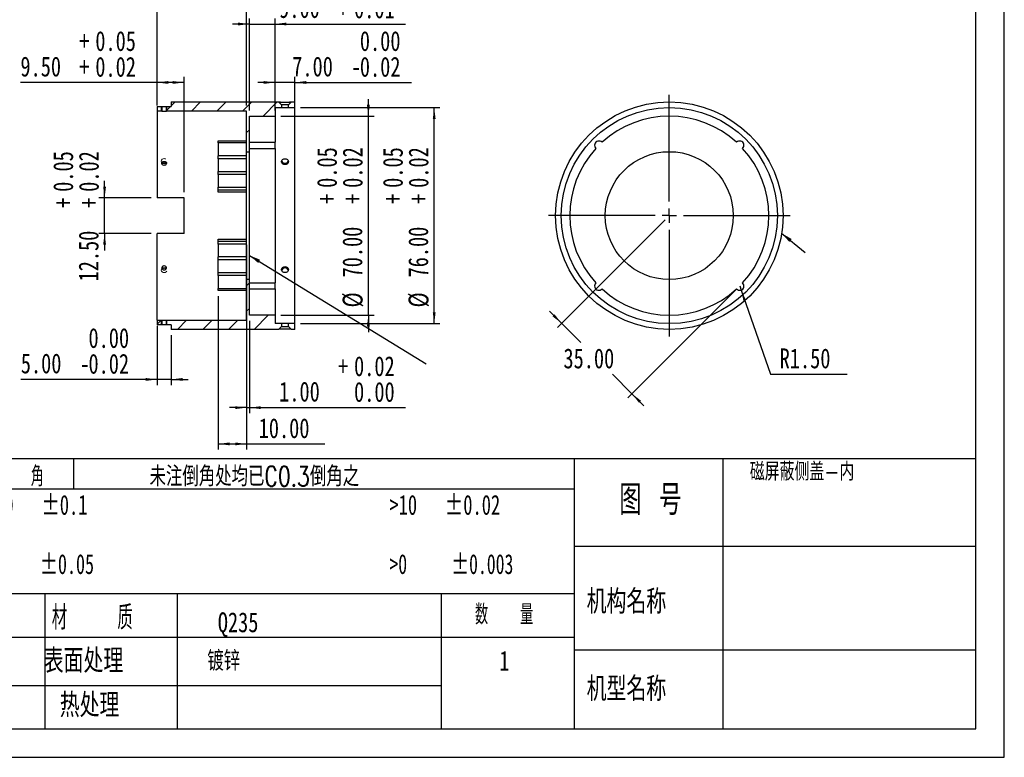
# Model space of a CAD drawing. Header units: millimetres. Extents: x 0 to 297, y 0 to 210.
# Tile 2 of 4: x 124 to 297, y 0 to 130. Entities that reach past the tile are written whole.
import ezdxf

# ---------------------------------------------------------------- set-up
doc = ezdxf.new("R2010")
doc.units = ezdxf.units.MM
doc.linetypes.add('HIDDEN', pattern=[1.905, 1.27, -0.635])
doc.layers.add('图层0', color=7, linetype='Continuous', lineweight=25)
doc.styles.add('SLDTEXTSTYLE0', font='TXT', dxfattribs={"width": 0.75})
doc.styles.add('SLDTEXTSTYLE1', font='TXT', dxfattribs={"width": 0.75, "bigfont": 'bigfont'})
doc.styles.add('SLDTEXTSTYLE2', font='TXT', dxfattribs={"width": 0.666667, "bigfont": 'bigfont'})
doc.styles.add('SLDTEXTSTYLE3', font='TXT', dxfattribs={"width": 0.583333, "bigfont": 'bigfont'})
doc.styles.add('SLDTEXTSTYLE4', font='TXT', dxfattribs={"width": 0.681818})
doc.styles.add('SLDTEXTSTYLE5', font='TXT', dxfattribs={"width": 0.666667})
doc.styles.add('SLDTEXTSTYLE6', font='TXT', dxfattribs={"width": 0.653846})
doc.styles.add('SLDTEXTSTYLE7', font='TXT', dxfattribs={"width": 0.6, "bigfont": 'bigfont'})
doc.dimstyles.new('SLDDIMSTYLE0', dxfattribs={"dimtxt": 3.5, "dimasz": 2, "dimexe": 0, "dimexo": 0.0625, "dimgap": 0.875, "dimtad": 1, "dimlfac": 2, "dimrnd": 1e-09, "dimzin": 4, "dimdsep": 46, "dimtxsty": 'SLDTEXTSTYLE0', "dimsah": 1, "dimcen": 0.09, "dimadec": 0, "dimazin": 1, "dimtol": 1, "dimtp": 0.05, "dimtm": -0.02, "dimtfac": 1, "dimtofl": 0, "dimtmove": 0, "dimatfit": 3, "dimfxl": 0, "dimfrac": 2, "dimtolj": 1, "dimarcsym": 0})
doc.dimstyles.new('SLDDIMSTYLE1', dxfattribs={"dimtxt": 3.5, "dimasz": 2, "dimexe": 0, "dimexo": 0.0625, "dimgap": 0.875, "dimtad": 1, "dimlfac": 2, "dimrnd": 1e-09, "dimzin": 4, "dimdsep": 46, "dimtxsty": 'SLDTEXTSTYLE0', "dimsah": 1, "dimcen": 0.09, "dimadec": 0, "dimazin": 1, "dimtol": 1, "dimtp": 0.05, "dimtm": -0.02, "dimtfac": 1, "dimtmove": 0, "dimatfit": 0, "dimfxl": 0, "dimfrac": 2, "dimtolj": 1, "dimarcsym": 0})
doc.dimstyles.new('SLDDIMSTYLE12', dxfattribs={"dimtxt": 0.18, "dimasz": 2, "dimexe": 0, "dimexo": 0.0625, "dimgap": 0, "dimtad": 0, "dimtih": 1, "dimtoh": 1, "dimdec": 0, "dimrnd": 1e-09, "dimzin": 0, "dimdsep": 46, "dimtxsty": 'Standard', "dimsah": 1, "dimcen": 0.09, "dimadec": 0, "dimazin": 0, "dimtfac": 2, "dimtdec": 0, "dimtofl": 0, "dimtmove": 0, "dimatfit": 3, "dimfxl": 0, "dimfrac": 2, "dimtolj": 1, "dimtzin": 0, "dimarcsym": 0})
doc.dimstyles.new('SLDDIMSTYLE13', dxfattribs={"dimtxt": 3.5, "dimasz": 2, "dimexe": 0, "dimexo": 0.0625, "dimgap": 0.875, "dimtad": 1, "dimlfac": 2, "dimrnd": 1e-09, "dimzin": 4, "dimdsep": 46, "dimtxsty": 'SLDTEXTSTYLE0', "dimsah": 1, "dimcen": 0.09, "dimadec": 0, "dimazin": 1, "dimtol": 1, "dimtp": 0.03, "dimtm": -0.01, "dimtfac": 1, "dimtmove": 0, "dimatfit": 0, "dimfxl": 0, "dimfrac": 2, "dimtolj": 1, "dimarcsym": 0})
doc.dimstyles.new('SLDDIMSTYLE14', dxfattribs={"dimtxt": 3.5, "dimasz": 2, "dimexe": 0, "dimexo": 0.0625, "dimgap": 0.875, "dimtad": 1, "dimlfac": 2, "dimrnd": 1e-09, "dimzin": 4, "dimdsep": 46, "dimtxsty": 'SLDTEXTSTYLE0', "dimsah": 1, "dimcen": 0.09, "dimadec": 0, "dimazin": 1, "dimtol": 1, "dimtp": 0.02, "dimtfac": 1, "dimtmove": 0, "dimatfit": 0, "dimfxl": 0, "dimfrac": 2, "dimtolj": 1, "dimtzin": 0, "dimarcsym": 0})
doc.dimstyles.new('SLDDIMSTYLE15', dxfattribs={"dimtxt": 3.5, "dimasz": 2, "dimexe": 0, "dimexo": 0.0625, "dimgap": 0.875, "dimtad": 1, "dimlfac": 2, "dimrnd": 1e-09, "dimzin": 4, "dimdsep": 46, "dimtxsty": 'SLDTEXTSTYLE0', "dimsah": 1, "dimcen": 0.09, "dimadec": 0, "dimazin": 1, "dimtol": 1, "dimtm": 0.02, "dimtfac": 1, "dimtmove": 0, "dimatfit": 0, "dimfxl": 0, "dimfrac": 2, "dimtolj": 1, "dimtzin": 0, "dimarcsym": 0})
doc.dimstyles.new('SLDDIMSTYLE16', dxfattribs={"dimtxt": 3.5, "dimasz": 2, "dimexe": 0, "dimexo": 0.0625, "dimgap": 0.875, "dimtad": 1, "dimlfac": 2, "dimrnd": 1e-09, "dimzin": 4, "dimdsep": 46, "dimtxsty": 'SLDTEXTSTYLE0', "dimsah": 1, "dimcen": 0.09, "dimadec": 0, "dimazin": 1, "dimtfac": 1, "dimtofl": 0, "dimtmove": 0, "dimatfit": 3, "dimfxl": 0, "dimfrac": 2, "dimtolj": 1, "dimtzin": 12, "dimarcsym": 0})
doc.dimstyles.new('SLDDIMSTYLE17', dxfattribs={"dimtxt": 3.5, "dimasz": 2, "dimexe": 0, "dimexo": 0.0625, "dimgap": 0.875, "dimtad": 0, "dimtih": 1, "dimtoh": 1, "dimlfac": 2, "dimrnd": 1e-09, "dimzin": 4, "dimdsep": 46, "dimtxsty": 'SLDTEXTSTYLE0', "dimsah": 1, "dimcen": 0, "dimadec": 0, "dimazin": 1, "dimtfac": 1, "dimtofl": 0, "dimtmove": 0, "dimatfit": 3, "dimfxl": 0, "dimfrac": 2, "dimtolj": 1, "dimtzin": 12, "dimarcsym": 0})
doc.dimstyles.new('SLDDIMSTYLE9', dxfattribs={"dimtxt": 3.5, "dimasz": 2, "dimexe": 0, "dimexo": 0.0625, "dimgap": 0.875, "dimtad": 0, "dimtih": 1, "dimtoh": 1, "dimlfac": 2, "dimrnd": 1e-09, "dimzin": 4, "dimdsep": 46, "dimtxsty": 'SLDTEXTSTYLE0', "dimsah": 1, "dimcen": 0.09, "dimadec": 0, "dimazin": 1, "dimtfac": 1, "dimtmove": 0, "dimatfit": 0, "dimfxl": 0, "dimfrac": 2, "dimtolj": 1, "dimtzin": 12, "dimarcsym": 0})

# ---------------------------------------------------------------- blocks, each defined once
blk = doc.blocks.new('_D_13')
at = {"layer": '图层0', "color": 7}
for p, q in [((148.01, 114.65), (148.01, 142.13)), ((163.76, 114.65), (163.76, 142.13)), ((148.01, 141.13), (145.01, 141.13)), ((148.01, 141.13), (163.76, 141.13)), ((163.76, 141.13), (166.76, 141.13))]:
    blk.add_line(p, q, dxfattribs=at)
for points in [[(148.01, 141.13), (146.01, 141.38), (146.01, 140.88)], [(163.76, 141.13), (165.76, 140.88), (165.76, 141.38)]]:
    blk.add_solid(points, dxfattribs=at)
at = {"layer": '图层0', "color": 7, "char_height": 3.5, "attachment_point": 1, "style": 'SLDTEXTSTYLE0'}
for s, insert in [('+', (156.87, 150.17)), ('0.03', (159.69, 150.17)), ('31.50', (143.93, 145.69)), ('0.01', (159.69, 145.64)), ('+', (156.87, 145.64))]:
    blk.add_mtext(s, dxfattribs=dict(at, insert=insert))
blk = doc.blocks.new('_D_14')
at = {"layer": '图层0', "color": 7}
for p, q in [((164.26, 76.77), (164.26, 60.5)), ((163.76, 75.88), (163.76, 60.5)), ((163.76, 61.5), (160.76, 61.5)), ((163.76, 61.5), (164.26, 61.5)), ((164.26, 61.5), (191.71, 61.5))]:
    blk.add_line(p, q, dxfattribs=at)
for points in [[(163.76, 61.5), (161.76, 61.75), (161.76, 61.25)], [(164.26, 61.5), (166.26, 61.25), (166.26, 61.75)]]:
    blk.add_solid(points, dxfattribs=at)
at = {"layer": '图层0', "color": 7, "char_height": 3.5, "attachment_point": 1, "style": 'SLDTEXTSTYLE0'}
for s, insert in [('+', (179.83, 70.54)), ('0.02', (182.66, 70.54)), ('1.00', (169.49, 66.07)), ('0.00', (182.66, 66.02))]:
    blk.add_mtext(s, dxfattribs=dict(at, insert=insert))
blk = doc.blocks.new('_D_15')
at = {"layer": '图层0', "color": 7}
for p, q in [((164.26, 113.77), (164.26, 129.97)), ((168.76, 113.77), (168.76, 129.97)), ((164.26, 128.97), (161.26, 128.97)), ((164.26, 128.97), (168.76, 128.97)), ((168.76, 128.97), (191.71, 128.97))]:
    blk.add_line(p, q, dxfattribs=at)
for points in [[(164.26, 128.97), (162.26, 129.22), (162.26, 128.72)], [(168.76, 128.97), (170.76, 128.72), (170.76, 129.22)]]:
    blk.add_solid(points, dxfattribs=at)
at = {"layer": '图层0', "color": 7, "char_height": 3.5, "attachment_point": 1, "style": 'SLDTEXTSTYLE0'}
for s, insert in [('+', (179.83, 138.01)), ('0.03', (182.66, 138.01)), ('9.00', (169.49, 133.54)), ('0.01', (182.66, 133.48)), ('+', (179.83, 133.48))]:
    blk.add_mtext(s, dxfattribs=dict(at, insert=insert))
blk = doc.blocks.new('_D_16')
at = {"layer": '图层0', "color": 7}
for p, q in [((168.76, 113.77), (168.76, 119.69)), ((172.26, 115.27), (172.26, 119.69)), ((168.76, 118.69), (165.76, 118.69)), ((172.26, 118.69), (168.76, 118.69)), ((172.26, 118.69), (192.74, 118.69))]:
    blk.add_line(p, q, dxfattribs=at)
for points in [[(168.76, 118.69), (166.76, 118.94), (166.76, 118.44)], [(172.26, 118.69), (174.26, 118.44), (174.26, 118.94)]]:
    blk.add_solid(points, dxfattribs=at)
at = {"layer": '图层0', "color": 7, "char_height": 3.5, "attachment_point": 1, "style": 'SLDTEXTSTYLE0'}
for s, insert in [('0.00', (183.68, 127.73)), ('7.00', (171.79, 123.25)), ('0.02', (183.68, 123.2)), ('-', (182.13, 123.2))]:
    blk.add_mtext(s, dxfattribs=dict(at, insert=insert))
blk = doc.blocks.new('_D_17')
at = {"layer": '图层0', "color": 7}
for p, q in [((148.01, 114.65), (148.01, 119.69)), ((152.76, 99.39), (152.76, 119.69)), ((148.01, 118.69), (123.99, 118.69)), ((152.76, 118.69), (148.01, 118.69))]:
    blk.add_line(p, q, dxfattribs=at)
for points in [[(148.01, 118.69), (150.01, 118.44), (150.01, 118.94)], [(152.76, 118.69), (150.76, 118.94), (150.76, 118.44)]]:
    blk.add_solid(points, dxfattribs=at)
at = {"layer": '图层0', "color": 7, "char_height": 3.5, "attachment_point": 1, "style": 'SLDTEXTSTYLE0'}
for s, insert in [('+', (134.33, 127.73)), ('0.05', (137.16, 127.73)), ('9.50', (123.99, 123.25)), ('0.02', (137.16, 123.2)), ('+', (134.33, 123.2))]:
    blk.add_mtext(s, dxfattribs=dict(at, insert=insert))
blk = doc.blocks.new('_D_18')
at = {"layer": '图层0', "color": 7}
for p, q in [((138.79, 98.39), (138.79, 101.39)), ((147.01, 98.39), (137.79, 98.39)), ((138.79, 92.14), (138.79, 98.39)), ((147.01, 92.14), (137.79, 92.14)), ((138.79, 92.14), (138.79, 89.14))]:
    blk.add_line(p, q, dxfattribs=at)
for points in [[(138.79, 98.39), (139.04, 100.39), (138.54, 100.39)], [(138.79, 92.14), (138.54, 90.14), (139.04, 90.14)]]:
    blk.add_solid(points, dxfattribs=at)
at = {"layer": '图层0', "color": 7, "char_height": 3.5, "attachment_point": 1, "rotation": 90, "style": 'SLDTEXTSTYLE0'}
for s, insert in [('0.05', (129.75, 99.46)), ('0.02', (134.27, 99.46)), ('+', (129.75, 96.63)), ('+', (134.27, 96.63)), ('12.50', (134.22, 83.7))]:
    blk.add_mtext(s, dxfattribs=dict(at, insert=insert))
blk = doc.blocks.new('_D_19')
at = {"layer": '图层0', "color": 7}
for p, q in [((173.26, 114.27), (197.75, 114.27)), ((196.75, 76.27), (196.75, 114.27)), ((173.26, 76.27), (197.75, 76.27))]:
    blk.add_line(p, q, dxfattribs=at)
for points in [[(196.75, 114.27), (196.5, 112.27), (197, 112.27)], [(196.75, 76.27), (197, 78.27), (196.5, 78.27)]]:
    blk.add_solid(points, dxfattribs=at)
at = {"layer": '图层0', "color": 7, "char_height": 3.5, "attachment_point": 1, "rotation": 90, "style": 'SLDTEXTSTYLE0'}
for s, insert in [('0.05', (187.72, 100.16)), ('0.02', (192.24, 100.16)), ('+', (187.72, 97.33)), ('+', (192.24, 97.33)), ('76.00', (192.19, 84.4)), ('%%c', (192.24, 79.12))]:
    blk.add_mtext(s, dxfattribs=dict(at, insert=insert))
blk = doc.blocks.new('_D_20')
at = {"layer": '图层0', "color": 7}
for p, q in [((185.17, 112.77), (185.17, 115.77)), ((169.76, 112.77), (186.17, 112.77)), ((185.17, 77.77), (185.17, 112.77)), ((169.76, 77.77), (186.17, 77.77)), ((185.17, 77.77), (185.17, 74.77))]:
    blk.add_line(p, q, dxfattribs=at)
for points in [[(185.17, 112.77), (185.42, 114.77), (184.92, 114.77)], [(185.17, 77.77), (184.92, 75.77), (185.42, 75.77)]]:
    blk.add_solid(points, dxfattribs=at)
at = {"layer": '图层0', "color": 7, "char_height": 3.5, "attachment_point": 1, "rotation": 90, "style": 'SLDTEXTSTYLE0'}
for s, insert in [('0.05', (176.13, 100.16)), ('0.02', (180.65, 100.16)), ('+', (176.13, 97.33)), ('+', (180.65, 97.33)), ('70.00', (180.6, 84.4)), ('%%c', (180.65, 79.12))]:
    blk.add_mtext(s, dxfattribs=dict(at, insert=insert))
blk = doc.blocks.new('_D_21')
at = {"layer": '图层0', "color": 7}
for p, q in [((163.76, 90.16), (163.76, 54.12)), ((158.76, 81.12), (158.76, 54.12)), ((158.76, 55.12), (163.76, 55.12)), ((163.76, 55.12), (177.53, 55.12))]:
    blk.add_line(p, q, dxfattribs=at)
for points in [[(158.76, 55.12), (160.76, 54.87), (160.76, 55.37)], [(163.76, 55.12), (161.76, 55.37), (161.76, 54.87)]]:
    blk.add_solid(points, dxfattribs=at)
at = {"layer": '图层0', "color": 7, "insert": (165.89, 59.64), "char_height": 3.5, "attachment_point": 1, "style": 'SLDTEXTSTYLE0'}
blk.add_mtext('10.00', dxfattribs=at)
blk = doc.blocks.new('_D_22')
at = {"layer": '图层0', "color": 7}
for p, q in [((148.01, 75.88), (148.01, 65.46)), ((150.51, 74.27), (150.51, 65.46)), ((148.01, 66.46), (124.06, 66.46)), ((150.51, 66.46), (148.01, 66.46)), ((150.51, 66.46), (153.51, 66.46))]:
    blk.add_line(p, q, dxfattribs=at)
for points in [[(148.01, 66.46), (146.01, 66.71), (146.01, 66.21)], [(150.51, 66.46), (152.51, 66.21), (152.51, 66.71)]]:
    blk.add_solid(points, dxfattribs=at)
at = {"layer": '图层0', "color": 7, "char_height": 3.5, "attachment_point": 1, "style": 'SLDTEXTSTYLE0'}
for s, insert in [('0.00', (135.96, 75.5)), ('5.00', (124.06, 71.03)), ('0.02', (135.96, 70.97)), ('-', (134.41, 70.97))]:
    blk.add_mtext(s, dxfattribs=dict(at, insert=insert))
blk = doc.blocks.new('_D_23')
at = {"layer": '图层0', "color": 7}
for p, q in [((237.38, 94.56), (218.44, 75.62)), ((249.76, 82.19), (230.81, 63.24)), ((219.15, 76.33), (217.03, 78.45)), ((219.15, 76.33), (222.52, 72.95)), ((231.52, 63.95), (228.08, 67.4)), ((231.52, 63.95), (233.64, 61.83))]:
    blk.add_line(p, q, dxfattribs=at)
for points in [[(219.15, 76.33), (217.91, 77.92), (217.56, 77.56)], [(231.52, 63.95), (232.76, 62.36), (233.11, 62.71)]]:
    blk.add_solid(points, dxfattribs=at)
at = {"layer": '图层0', "color": 7, "insert": (219.48, 71.91), "char_height": 3.5, "attachment_point": 1, "style": 'SLDTEXTSTYLE0'}
blk.add_mtext('35.00', dxfattribs=at)
blk = doc.blocks.new('_D_24')
at = {"layer": '图层0', "color": 7}
for p, q in [((250.47, 82.9), (250.71, 82.19)), ((250.71, 82.19), (255.91, 67.41)), ((255.91, 67.41), (269.38, 67.41))]:
    blk.add_line(p, q, dxfattribs=at)
blk.add_solid([(250.71, 82.19), (251.14, 80.22), (251.61, 80.38)], dxfattribs=at)
at = {"layer": '图层0', "color": 7, "insert": (257.5, 71.92), "char_height": 3.5, "attachment_point": 1, "style": 'SLDTEXTSTYLE0'}
blk.add_mtext('R1.50', dxfattribs=at)
blk = doc.blocks.new('SW_CENTERMARKSYMBOL_2')
at = {"layer": '图层0', "color": 0}
for p, q in [((0, 2.5), (0, 21.25)), ((-2.5, 0), (-21.25, 0)), ((0, 0), (-1.25, 0)), ((0, 0), (0, 1.25)), ((0, 0), (0, -1.25)), ((0, 0), (1.25, 0)), ((2.5, 0), (21.25, 0)), ((0, -2.5), (0, -21.25))]:
    blk.add_line(p, q, dxfattribs=at)

msp = doc.modelspace()

# ---------------------------------------------------------------- hatches: boundary and pattern name
at = {"layer": '图层0', "linetype": 'Continuous', "lineweight": 18}
h = msp.add_hatch(dxfattribs=at)
h.set_pattern_fill('ANSI31', color=256, style=0)
h.paths.add_polyline_path([(148.01255781, 114.46184074), (148.01255781, 113.65480424), (148.86255781, 113.65480424), (148.86255781, 114.46184074)], flags=0)
h = msp.add_hatch(dxfattribs=at)
h.set_pattern_fill('ANSI31', color=256, style=0)
h.paths.add_polyline_path([(168.76255781, 114.26980424), (169.91255781, 114.26980424), (169.91255781, 114.74480424), (169.38755781, 115.26980424), (150.51255781, 115.26980424), (150.51255781, 114.46184074), (149.66255781, 114.46184074), (149.66255781, 113.65480424), (163.76255781, 113.65480424), (163.76255781, 106.51980424), (164.26255781, 106.51980424), (164.26255781, 112.76980424), (168.76255781, 112.76980424)], flags=0)
h = msp.add_hatch(dxfattribs=at)
h.set_pattern_fill('ANSI31', color=256, style=0)
h.paths.add_polyline_path([(171.63755781, 115.26980424), (171.11255781, 114.74480424), (171.11255781, 114.26980424), (172.26255781, 114.26980424), (172.26255781, 115.26980424)], flags=0)
h = msp.add_hatch(dxfattribs=at)
h.set_pattern_fill('ANSI31', color=256, style=0)
h.paths.add_polyline_path([(169.91255781, 76.26980424), (168.76255781, 76.26980424), (168.76255781, 77.76980424), (164.26255781, 77.76980424), (164.26255781, 84.01980424), (163.76255781, 84.01980424), (163.76255781, 76.88480424), (149.66255781, 76.88480424), (149.66255781, 76.07776774), (150.51255781, 76.07776774), (150.51255781, 75.26980424), (169.38755781, 75.26980424), (169.91255781, 75.79480424)], flags=0)
h = msp.add_hatch(dxfattribs=at)
h.set_pattern_fill('ANSI31', color=256, style=0)
h.paths.add_polyline_path([(148.01255781, 76.88480424), (148.01255781, 76.07776774), (148.86255781, 76.07776774), (148.86255781, 76.88480424)], flags=0)
h = msp.add_hatch(dxfattribs=at)
h.set_pattern_fill('ANSI31', color=256, style=0)
h.paths.add_polyline_path([(172.26255781, 75.26980424), (172.26255781, 76.26980424), (171.11255781, 76.26980424), (171.11255781, 75.79480424), (171.63755781, 75.26980424)], flags=0)

# ---------------------------------------------------------------- linework, layer by layer
at = {"color": 7, "linetype": 'Continuous', "lineweight": 25}
for p, q in [((148.01255781, 114.46184074), (148.86255781, 114.46184074)), ((148.01255781, 114.46184074), (148.01255781, 113.65480424)), ((148.86255781, 114.46184074), (148.86255781, 113.65480424)), ((149.66255781, 113.65480424), (149.66255781, 114.46184074)), ((149.66255781, 114.46184074), (150.51255781, 114.46184074)), ((150.51255781, 115.26980424), (169.38755781, 115.26980424)), ((150.51255781, 115.26980424), (150.51255781, 114.46184074)), ((169.38755781, 115.26980424), (169.91255781, 114.74480424)), ((171.11255781, 114.74480424), (169.91255781, 114.74480424)), ((169.91255781, 114.74480424), (169.91255781, 114.26980424)), ((171.11255781, 114.74480424), (171.63755781, 115.26980424)), ((171.11255781, 114.26980424), (171.11255781, 114.74480424)), ((171.63755781, 115.26980424), (172.26255781, 115.26980424)), ((172.26255781, 114.26980424), (172.26255781, 115.26980424)), ((148.01255781, 113.65480424), (148.01255781, 98.39480424)), ((148.86255781, 113.65480424), (148.01255781, 113.65480424)), ((163.76255781, 113.65480424), (149.66255781, 113.65480424)), ((163.76255781, 106.51980424), (163.76255781, 113.65480424)), ((164.26255781, 112.76980424), (168.76255781, 112.76980424)), ((164.26255781, 106.51980424), (164.26255781, 112.76980424)), ((168.76255781, 114.26980424), (169.91255781, 114.26980424)), ((168.76255781, 114.26980424), (168.76255781, 112.76980424)), ((168.76255781, 112.76980424), (168.76255781, 108.16301701)), ((171.11255781, 114.26980424), (172.26255781, 114.26980424)), ((172.26255781, 76.26980424), (172.26255781, 114.26980424)), ((158.76255781, 108.41893862), (163.76255781, 108.41893862)), ((158.76255781, 108.06133366), (158.76255781, 108.41893862)), ((163.76255781, 108.06133366), (158.76255781, 108.06133366)), ((158.76255781, 108.06133366), (158.76255781, 105.77012058)), ((164.26255781, 108.16301701), (168.76255781, 108.16301701)), ((168.76255781, 107.10260038), (168.76255781, 108.16301701)), ((163.76255781, 105.77012058), (158.76255781, 105.77012058)), ((158.76255781, 105.27012058), (158.76255781, 105.77012058)), ((163.76255781, 106.51980424), (164.26255781, 106.51980424)), ((163.76255781, 84.01980424), (163.76255781, 106.51980424)), ((164.26255781, 107.10260038), (168.76255781, 107.10260038)), ((164.26255781, 84.01980424), (164.26255781, 106.51980424)), ((168.76255781, 107.10260038), (168.76255781, 83.4370081)), ((163.76255781, 105.27012058), (158.76255781, 105.27012058)), ((158.76255781, 105.27012058), (158.76255781, 103.02012058)), ((158.76255781, 103.02012058), (163.76255781, 103.02012058)), ((158.76255781, 102.52012058), (158.76255781, 103.02012058)), ((163.76255781, 102.52012058), (158.76255781, 102.52012058)), ((158.76255781, 102.52012058), (158.76255781, 100.26980424)), ((158.76255781, 100.26980424), (163.76255781, 100.26980424)), ((158.76255781, 99.76980424), (158.76255781, 100.26980424)), ((163.76255781, 99.76980424), (158.76255781, 99.76980424)), ((158.76255781, 99.38162979), (158.76255781, 99.76980424)), ((163.76255781, 99.38162979), (158.76255781, 99.38162979)), ((152.76255781, 98.39480424), (148.01255781, 98.39480424)), ((152.76255781, 92.14480424), (152.76255781, 98.39480424)), ((152.76255781, 92.14480424), (148.01255781, 92.14480424)), ((148.01255781, 76.88480424), (148.01255781, 92.14480424)), ((158.76255781, 91.15797869), (163.76255781, 91.15797869)), ((158.76255781, 90.76980424), (158.76255781, 91.15797869)), ((158.76255781, 90.76980424), (163.76255781, 90.76980424)), ((158.76255781, 90.26980424), (158.76255781, 90.76980424)), ((163.76255781, 90.26980424), (158.76255781, 90.26980424)), ((158.76255781, 90.26980424), (158.76255781, 88.0194879)), ((163.76255781, 88.0194879), (158.76255781, 88.0194879)), ((158.76255781, 87.5194879), (158.76255781, 88.0194879)), ((163.76255781, 87.5194879), (158.76255781, 87.5194879)), ((158.76255781, 85.2694879), (158.76255781, 87.5194879)), ((158.76255781, 85.2694879), (163.76255781, 85.2694879)), ((158.76255781, 84.7694879), (158.76255781, 85.2694879)), ((163.76255781, 84.7694879), (158.76255781, 84.7694879)), ((158.76255781, 84.7694879), (158.76255781, 82.47827482)), ((164.26255781, 84.01980424), (163.76255781, 84.01980424)), ((163.76255781, 76.88480424), (163.76255781, 84.01980424)), ((164.26255781, 77.76980424), (164.26255781, 84.01980424)), ((164.26255781, 83.4370081), (168.76255781, 83.4370081)), ((168.76255781, 82.37659147), (168.76255781, 83.4370081)), ((158.76255781, 82.47827482), (163.76255781, 82.47827482)), ((158.76255781, 82.12066986), (158.76255781, 82.47827482)), ((163.76255781, 82.12066986), (158.76255781, 82.12066986)), ((164.26255781, 82.37659147), (168.76255781, 82.37659147)), ((168.76255781, 82.37659147), (168.76255781, 77.76980424)), ((148.01255781, 76.88480424), (148.86255781, 76.88480424)), ((148.01255781, 76.88480424), (148.01255781, 76.07776774)), ((148.86255781, 76.88480424), (148.86255781, 76.07776774)), ((149.66255781, 76.88480424), (163.76255781, 76.88480424)), ((149.66255781, 76.07776774), (149.66255781, 76.88480424)), ((168.76255781, 77.76980424), (164.26255781, 77.76980424)), ((168.76255781, 77.76980424), (168.76255781, 76.26980424)), ((169.91255781, 76.26980424), (168.76255781, 76.26980424)), ((169.91255781, 76.26980424), (169.91255781, 75.79480424)), ((172.26255781, 76.26980424), (171.11255781, 76.26980424)), ((171.11255781, 75.79480424), (171.11255781, 76.26980424)), ((172.26255781, 75.26980424), (172.26255781, 76.26980424)), ((148.86255781, 76.07776774), (148.01255781, 76.07776774)), ((150.51255781, 76.07776774), (149.66255781, 76.07776774)), ((150.51255781, 76.07776774), (150.51255781, 75.26980424)), ((169.38755781, 75.26980424), (150.51255781, 75.26980424)), ((169.91255781, 75.79480424), (169.38755781, 75.26980424)), ((169.91255781, 75.79480424), (171.11255781, 75.79480424)), ((171.63755781, 75.26980424), (171.11255781, 75.79480424)), ((172.26255781, 75.26980424), (171.63755781, 75.26980424))]:
    msp.add_line(p, q, dxfattribs=at)
at = {"color": 7, "linetype": 'Continuous', "lineweight": 18}
for p, q in [((148.76255781, 114.46184074), (148.76255781, 113.65480424)), ((149.76255781, 114.46184074), (149.76255781, 113.65480424)), ((148.76255781, 76.07776774), (148.76255781, 76.88480424)), ((149.76255781, 76.07776774), (149.76255781, 76.88480424))]:
    msp.add_line(p, q, dxfattribs=at)
at = {"color": 7, "linetype": 'HIDDEN', "lineweight": 18, "flags": 128}
for points in [[(148.76255781, 104.86582249), (148.80061805, 104.7001157), (148.90900442, 104.55963627), (149.0712161, 104.46577092), (149.26255781, 104.43280979), (149.45389953, 104.46577092), (149.6161112, 104.55963627), (149.72449758, 104.7001157), (149.76255781, 104.86582249), (149.72449758, 105.03152928), (149.6161112, 105.17200871), (149.45389953, 105.26587406), (149.26255781, 105.29883519), (149.0712161, 105.26587406), (148.90900442, 105.17200871), (148.80061805, 105.03152928), (148.76255781, 104.86582249)], [(148.76255781, 85.67378599), (148.80061805, 85.5080792), (148.90900442, 85.36759977), (149.0712161, 85.27373442), (149.26255781, 85.24077329), (149.45389953, 85.27373442), (149.6161112, 85.36759977), (149.72449758, 85.5080792), (149.76255781, 85.67378599), (149.72449758, 85.83949278), (149.6161112, 85.97997221), (149.45389953, 86.07383756), (149.26255781, 86.10679869), (149.0712161, 86.07383756), (148.90900442, 85.97997221), (148.80061805, 85.83949278), (148.76255781, 85.67378599)]]:
    msp.add_lwpolyline(points, dxfattribs=at)
at = {"color": 7, "linetype": 'Continuous', "lineweight": 25}
for radius in [20, 19, 11.25]:
    msp.add_circle((238.0910476, 95.26980424), radius, dxfattribs=at)
for centre, radius, start, end in [((238.0910476, 95.26980424), 17.5, 47.45572137, 132.54427863), ((225.71667893, 107.64417291), 0.75, 43.772139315, 226.227860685), ((250.46541627, 107.64417291), 0.75, 313.772139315, 136.227860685), ((238.0910476, 95.26980424), 17.5, 137.45572137, 222.54427863), ((238.0910476, 95.26980424), 17.5, 317.45572137, 42.54427863), ((170.48294091, 105.06950841), 0.58257273, 196.7748439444, 272.9140660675), ((170.54171575, 105.07093114), 0.58397053, 267.1380029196, 342.1588949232), ((170.5127834, 85.4407793), 0.6206396, 19.845144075, 160.6459723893), ((225.71667893, 82.89543557), 0.75, 133.772139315, 316.227860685), ((250.46541627, 82.89543557), 0.75, 223.772139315, 46.227860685), ((238.0910476, 95.26980424), 17.5, 227.45572137, 312.54427863)]:
    msp.add_arc(centre, radius, start, end, dxfattribs=at)
for points, knots in [([(148.86255781, 114.46184074), (148.86255781, 114.46184074), (148.90581383, 114.46084644), (149.01636676, 114.45921584), (149.06077605, 114.4586719), (149.15750176, 114.45789855), (149.20947262, 114.45767282), (149.31497156, 114.45767097), (149.36689802, 114.45789425), (149.46393089, 114.45866722), (149.50824918, 114.45920924), (149.61910069, 114.46084193), (149.66255781, 114.46184074), (149.66255781, 114.46184074)], [0, 0, 0, 0, 0.25, 0.25, 0.375, 0.375, 0.5, 0.5, 0.625, 0.625, 0.75, 0.75, 1, 1, 1, 1]), ([(169.38755781, 115.26980424), (169.38755781, 115.26980424), (169.39507886, 115.26939996), (169.4244552, 115.26786626), (169.4466934, 115.26671772), (169.50439194, 115.26388412), (169.53962762, 115.2622098), (169.62268452, 115.25854455), (169.67066373, 115.25655192), (169.82734153, 115.25068674), (169.95277826, 115.24681269), (170.1544628, 115.24274214), (170.2251114, 115.2416457), (170.36813398, 115.24017975), (170.4401427, 115.23980573), (170.58514029, 115.23980631), (170.6587069, 115.24019278), (170.80106291, 115.2416613), (170.87046803, 115.24273782), (171.00566448, 115.24546764), (171.07114777, 115.24712202), (171.19278487, 115.25069563), (171.24969305, 115.25262967), (171.35527389, 115.25658334), (171.40251965, 115.25854876), (171.48509062, 115.26219196), (171.52089042, 115.26389202), (171.57867822, 115.26673058), (171.60046764, 115.26785628), (171.62996808, 115.26939629), (171.63755781, 115.26980424), (171.63755781, 115.26980424)], [0, 0, 0, 0, 0.0625, 0.0625, 0.125, 0.125, 0.1875, 0.1875, 0.25, 0.25, 0.375, 0.375, 0.4375, 0.4375, 0.5, 0.5, 0.5625, 0.5625, 0.625, 0.625, 0.6875, 0.6875, 0.75, 0.75, 0.8125, 0.8125, 0.875, 0.875, 0.9375, 0.9375, 1, 1, 1, 1]), ([(148.86255781, 113.65480424), (148.86255781, 113.65480424), (148.9058139, 113.65376629), (149.01636676, 113.65206409), (149.06077574, 113.65149628), (149.15750172, 113.65068896), (149.20947233, 113.65045332), (149.31497206, 113.65045139), (149.36689855, 113.65068448), (149.46393095, 113.65149139), (149.5082494, 113.65205721), (149.61910031, 113.65376158), (149.66255781, 113.65480424), (149.66255781, 113.65480424)], [0, 0, 0, 0, 0.25, 0.25, 0.375, 0.375, 0.5, 0.5, 0.625, 0.625, 0.75, 0.75, 1, 1, 1, 1]), ([(169.91255781, 114.26980424), (169.91255781, 114.26980424), (169.92827337, 114.26929097), (169.98803746, 114.26754698), (170.03271919, 114.26630895), (170.14327112, 114.26383801), (170.20987845, 114.26260162), (170.35497285, 114.26084346), (170.43292386, 114.26033029), (170.5911893, 114.26032611), (170.66907955, 114.26083382), (170.81461865, 114.26259093), (170.88109954, 114.26382311), (170.9919424, 114.26629706), (171.03666016, 114.26753529), (171.09662588, 114.26928416), (171.11255781, 114.26980424), (171.11255781, 114.26980424)], [0, 0, 0, 0, 0.125, 0.125, 0.25, 0.25, 0.375, 0.375, 0.5, 0.5, 0.625, 0.625, 0.75, 0.75, 0.875, 0.875, 1, 1, 1, 1]), ([(149.26255781, 104.11371813), (149.31541137, 104.11371813), (149.36727439, 104.1228466), (149.46415567, 104.15802573), (149.50852728, 104.18404472), (149.61922364, 104.28077958), (149.66250227, 104.37175103), (149.6625855, 104.50730456), (149.65223484, 104.55259541), (149.61219219, 104.63607392), (149.58286111, 104.67397881), (149.50822814, 104.73810431), (149.46419849, 104.76325584), (149.36725481, 104.79765293), (149.31490801, 104.80652262), (149.15828238, 104.80657006), (149.05382252, 104.76965046), (148.94307322, 104.67477587), (148.91328166, 104.63660128), (148.87308526, 104.55323809), (148.86261172, 104.50834287), (148.86250432, 104.41697087), (148.8728371, 104.37187719), (148.91295492, 104.28742578), (148.94259037, 104.24875536), (149.05328741, 104.15188344), (149.15685068, 104.11371813), (149.26255781, 104.11371813)], [0, 0, 0, 0, 0.0625, 0.0625, 0.125, 0.125, 0.25, 0.25, 0.3125, 0.3125, 0.375, 0.375, 0.4375, 0.4375, 0.5, 0.5, 0.625, 0.625, 0.6875, 0.6875, 0.75, 0.75, 0.8125, 0.8125, 0.875, 0.875, 1, 1, 1, 1]), ([(148.9408148, 104.6642013), (148.94465734, 104.65797758), (148.96976023, 104.61731865), (149.05219147, 104.56455311), (149.16116979, 104.52272455), (149.23435051, 104.51882931), (149.26255781, 104.51732791)], [0, 0, 0, 0, 0.0643635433, 0.4204800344, 0.776625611, 1, 1, 1, 1]), ([(149.26255781, 104.51732791), (149.30731395, 104.52134869), (149.396826, 104.52939023), (149.5106511, 104.58325483), (149.56013756, 104.63806748), (149.58177299, 104.66203152)], [0, 0, 0, 0, 0.3601244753, 0.7202470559, 1, 1, 1, 1]), ([(170.51255781, 105.28468146), (170.4332747, 105.28468146), (170.35547761, 105.27141864), (170.21015704, 105.22013357), (170.14360117, 105.18214763), (170.03290916, 105.08750438), (169.98820753, 105.03015632), (169.92835904, 104.90598182), (169.91259957, 104.83785903), (169.91251622, 104.70230286), (169.9280429, 104.63393693), (169.98810967, 104.50723606), (170.03210362, 104.44935109), (170.14405506, 104.35104937), (170.21009597, 104.31229191), (170.35550605, 104.25921187), (170.4340309, 104.24547551), (170.59065886, 104.2454265), (170.66958997, 104.25927184), (170.81404138, 104.31186815), (170.88103604, 104.351171), (170.99178429, 104.44813152), (171.03646876, 104.50643233), (171.09676676, 104.63296676), (171.1124772, 104.70073897), (171.11263781, 104.83781499), (171.09713544, 104.90502781), (171.03696084, 105.03021361), (170.99250477, 105.08718176), (170.88181561, 105.18195733), (170.81495351, 105.22007277), (170.67060051, 105.27114114), (170.59184092, 105.28468146), (170.51255781, 105.28468146)], [0, 0, 0, 0, 0.0625, 0.0625, 0.125, 0.125, 0.1875, 0.1875, 0.25, 0.25, 0.3125, 0.3125, 0.375, 0.375, 0.4375, 0.4375, 0.5, 0.5, 0.5625, 0.5625, 0.625, 0.625, 0.6875, 0.6875, 0.75, 0.75, 0.8125, 0.8125, 0.875, 0.875, 0.9375, 0.9375, 1, 1, 1, 1]), ([(149.26255781, 85.73307002), (149.20970425, 85.73307002), (149.15784123, 85.74196403), (149.06095996, 85.77633591), (149.01658834, 85.80178793), (148.90589199, 85.89681943), (148.86261335, 85.98675224), (148.86253013, 86.12230396), (148.87288078, 86.167828), (148.91292343, 86.25211166), (148.94225452, 86.29057795), (149.01688749, 86.35585236), (149.06091713, 86.38156564), (149.15786082, 86.41677055), (149.21020761, 86.42587411), (149.36683324, 86.42592275), (149.47129311, 86.38796541), (149.5820424, 86.29138845), (149.61183396, 86.25264591), (149.65203036, 86.16847511), (149.6625039, 86.12334404), (149.66261131, 86.03196971), (149.65227853, 85.9871089), (149.6121607, 85.90346416), (149.58252525, 85.86535951), (149.47182821, 85.77019216), (149.36826494, 85.73307002), (149.26255781, 85.73307002)], [0, 0, 0, 0, 0.0625, 0.0625, 0.125, 0.125, 0.25, 0.25, 0.3125, 0.3125, 0.375, 0.375, 0.4375, 0.4375, 0.5, 0.5, 0.625, 0.625, 0.6875, 0.6875, 0.75, 0.75, 0.8125, 0.8125, 0.875, 0.875, 1, 1, 1, 1]), ([(149.58238978, 85.87426888), (149.57037475, 85.89046707), (149.53390893, 85.93962886), (149.43598631, 85.99379405), (149.30599424, 86.02711782), (149.16813644, 86.01972155), (149.04537825, 85.97141149), (148.96603261, 85.91922337), (148.94310155, 85.88098663), (148.94092412, 85.87735583)], [0, 0, 0, 0, 0.0878163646, 0.2665241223, 0.4452323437, 0.6239069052, 0.8025662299, 0.9812525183, 1, 1, 1, 1]), ([(170.51255781, 86.29415751), (170.4332747, 86.29415751), (170.35547761, 86.28038403), (170.21015704, 86.22734106), (170.14360117, 86.18812048), (170.03290916, 86.09100467), (169.98820753, 86.03241833), (169.92835904, 85.90649779), (169.91259957, 85.83786035), (169.91251622, 85.70230155), (169.9280429, 85.63444335), (169.98810967, 85.50949555), (170.03210362, 85.45283287), (170.14405506, 85.35703288), (170.21009597, 85.3194986), (170.35550605, 85.26817767), (170.4340309, 85.25495068), (170.59065886, 85.25490342), (170.66958997, 85.26823597), (170.81404138, 85.31908856), (170.88103604, 85.35715322), (170.99178429, 85.45164255), (171.03646876, 85.50870682), (171.09676676, 85.63348277), (171.1124772, 85.70074152), (171.11263781, 85.83781246), (171.09713544, 85.90553239), (171.03696084, 86.03247443), (170.99250477, 86.09067451), (170.88181561, 86.18792433), (170.81495351, 86.2272785), (170.67060051, 86.2800967), (170.59184092, 86.29415751), (170.51255781, 86.29415751)], [0, 0, 0, 0, 0.0625, 0.0625, 0.125, 0.125, 0.1875, 0.1875, 0.25, 0.25, 0.3125, 0.3125, 0.375, 0.375, 0.4375, 0.4375, 0.5, 0.5, 0.5625, 0.5625, 0.625, 0.625, 0.6875, 0.6875, 0.75, 0.75, 0.8125, 0.8125, 0.875, 0.875, 0.9375, 0.9375, 1, 1, 1, 1]), ([(148.86255781, 76.88480424), (148.86255781, 76.88480424), (148.87296558, 76.8850387), (148.91312952, 76.88584596), (148.94285298, 76.88641299), (149.05359108, 76.88811653), (149.15805468, 76.88915532), (149.31459653, 76.88915653), (149.3670313, 76.88892302), (149.46389321, 76.88811728), (149.50798197, 76.88755565), (149.58268274, 76.88640656), (149.61203896, 76.88584495), (149.65219655, 76.88503771), (149.66255781, 76.88480424), (149.66255781, 76.88480424)], [0, 0, 0, 0, 0.125, 0.125, 0.25, 0.25, 0.5, 0.5, 0.625, 0.625, 0.75, 0.75, 0.875, 0.875, 1, 1, 1, 1]), ([(171.11255781, 76.26980424), (171.11255781, 76.26980424), (171.09684225, 76.27031751), (171.03707816, 76.27206149), (170.99239644, 76.27329953), (170.88184451, 76.27577047), (170.81523717, 76.27700686), (170.67014277, 76.27876502), (170.59219176, 76.27927819), (170.43392633, 76.27928237), (170.35603607, 76.27877466), (170.21049697, 76.27701755), (170.14401608, 76.27578537), (170.03317323, 76.27331142), (169.98845547, 76.27207319), (169.92848974, 76.27032432), (169.91255781, 76.26980424), (169.91255781, 76.26980424)], [0, 0, 0, 0, 0.125, 0.125, 0.25, 0.25, 0.375, 0.375, 0.5, 0.5, 0.625, 0.625, 0.75, 0.75, 0.875, 0.875, 1, 1, 1, 1]), ([(149.66255781, 76.07776774), (149.66255781, 76.07776774), (149.61930179, 76.07876204), (149.50874886, 76.08039264), (149.46433958, 76.08093658), (149.36761386, 76.08170993), (149.315643, 76.08193566), (149.21014406, 76.0819375), (149.1582176, 76.08171423), (149.06118473, 76.08094126), (149.01686644, 76.08039924), (148.90601493, 76.07876655), (148.86255781, 76.07776774), (148.86255781, 76.07776774)], [0, 0, 0, 0, 0.25, 0.25, 0.375, 0.375, 0.5, 0.5, 0.625, 0.625, 0.75, 0.75, 1, 1, 1, 1]), ([(171.63755781, 75.26980424), (171.63755781, 75.26980424), (171.63012907, 75.27020374), (171.60043672, 75.27175386), (171.57853997, 75.27288466), (171.52107589, 75.27570738), (171.4850526, 75.2774186), (171.40214626, 75.28107579), (171.3551002, 75.28303178), (171.19709596, 75.28894815), (171.07311107, 75.29278339), (170.86951318, 75.29688772), (170.79997902, 75.2979619), (170.65767871, 75.29942272), (170.58414908, 75.29980597), (170.4389152, 75.2997989), (170.3669315, 75.2994199), (170.22423532, 75.29795025), (170.15337228, 75.29684774), (170.0189366, 75.29412757), (169.95457135, 75.29250414), (169.83176031, 75.28889614), (169.77427474, 75.28693693), (169.61799766, 75.28108153), (169.53263713, 75.27711211), (169.44665039, 75.27288833), (169.42435424, 75.27173704), (169.39493303, 75.27020082), (169.38755781, 75.26980424), (169.38755781, 75.26980424)], [0, 0, 0, 0, 0.0625, 0.0625, 0.125, 0.125, 0.1875, 0.1875, 0.25, 0.25, 0.375, 0.375, 0.4375, 0.4375, 0.5, 0.5, 0.5625, 0.5625, 0.625, 0.625, 0.6875, 0.6875, 0.75, 0.75, 0.875, 0.875, 0.9375, 0.9375, 1, 1, 1, 1])]:
    msp.add_open_spline(points, degree=3, knots=knots, dxfattribs=at)
at = {"layer": '图层0'}
for p, q in [((297, 0), (297, 210)), ((292, 4.98289151), (292, 204.98289151)), ((292, 52.5), (5, 52.5)), ((133.32114945, 52.5), (133.32114945, 47.20668127)), ((221.35344271, 52.5), (221.35344271, 4.98289151)), ((247.5, 52.5), (247.5, 4.98289151)), ((47.75730765, 47.20668127), (221.35344271, 47.20668127)), ((221.35344271, 37.15071033), (292, 37.15071033)), ((221.35344271, 28.74144575), (5, 28.74144575)), ((128.27350913, 28.74144575), (128.27350913, 4.98289151)), ((151.54772362, 28.74144575), (151.54772362, 4.98289151)), ((198, 28.74144575), (198, 4.98289151)), ((221.35344271, 21.06252379), (47.75730765, 21.06252379)), ((221.35344271, 18.90875843), (292, 18.90875843)), ((47.75730765, 12.60987594), (198, 12.60987594)), ((5, 4.98289151), (292, 4.98289151)), ((0, 0), (297, 0))]:
    msp.add_line(p, q, dxfattribs=at)

# ---------------------------------------------------------------- block references
at = {"layer": '图层0', "color": 7}
msp.add_blockref('SW_CENTERMARKSYMBOL_2', (238.0910476, 95.26980424), dxfattribs=at)

# ---------------------------------------------------------------- texts
at = {"layer": '图层0'}
for s, insert, char_height, attachment_point, style in [('磁屏蔽侧盖-内', (252.25089392, 51.84635966), 3.175, 1, 'SLDTEXTSTYLE1'), ('倒    角', (116.30165435, 51.17447323), 3.5, 1, 'SLDTEXTSTYLE3'), ('未注倒角处均已C0.3倒角之', (146.68634391, 51.17447323), 3.5, 1, 'SLDTEXTSTYLE1'), ('图 号', (234.76170021, 47.93041534), 5.291666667, 2, 'SLDTEXTSTYLE2'), ('>100   ±0.1', (116.30165435, 46.15324307), 3.5, 1, 'SLDTEXTSTYLE4'), ('>10   ±0.02', (188.87515748, 46.15324307), 3.5, 1, 'SLDTEXTSTYLE4'), ('>50    ±0.05', (116.30165435, 35.73812232), 3.5, 1, 'SLDTEXTSTYLE5'), ('>0     ±0.003', (188.87515748, 35.73812232), 3.5, 1, 'SLDTEXTSTYLE6'), ('机构名称', (223.56590485, 29.49644887), 4.233333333, 1, 'SLDTEXTSTYLE1'), ('材    质', (129.51143368, 26.69644849), 4.233333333, 1, 'SLDTEXTSTYLE3'), ('数   量', (203.92863698, 26.86988223), 3.5, 1, 'SLDTEXTSTYLE7'), ('表面处理', (128.10032259, 19.09469116), 4.233333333, 1, 'SLDTEXTSTYLE1'), ('机型名称', (223.56590485, 14.14238947), 4.233333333, 1, 'SLDTEXTSTYLE1'), ('热处理', (130.92254477, 11.29288759), 4.233333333, 1, 'SLDTEXTSTYLE1')]:
    msp.add_mtext(s, dxfattribs=dict(at, insert=insert, char_height=char_height, attachment_point=attachment_point, style=style))
at = {"layer": '图层0', "color": 7, "char_height": 3.5, "attachment_point": 1}
for s, insert, style in [('Q235', (158.70034465, 25.5003903), 'SLDTEXTSTYLE0'), ('镀锌', (156.84798888, 18.71153852), 'SLDTEXTSTYLE1'), ('1', (208.19148221, 18.71153852), 'SLDTEXTSTYLE0')]:
    msp.add_mtext(s, dxfattribs=dict(at, insert=insert, style=style))

# ---------------------------------------------------------------- dimensions: what is measured, and where the dimension line sits
at = {"layer": '图层0', "color": 7}
for base, p1, p2, dimstyle, picture, middle in [((163.76255781, 141.1293966), (148.01255781, 113.65480424), (163.76255781, 113.65480424), 'SLDDIMSTYLE13', '_D_13', (156.34033695, 141.1293966)), ((168.76255781, 128.97317061), (164.26255781, 112.76980424), (168.76255781, 112.76980424), 'SLDDIMSTYLE13', '_D_15', (180.59775331, 128.97317061)), ((168.76255781, 118.68894857), (172.26255781, 114.26980424), (168.76255781, 112.76980424), 'SLDDIMSTYLE15', '_D_16', (182.26255781, 118.68894857)), ((163.76255781, 55.12377045), (158.76255781, 82.12066986), (163.76255781, 91.15797869), 'SLDDIMSTYLE16', '_D_21', (171.70888254, 55.12377045)), ((148.01255781, 66.46318068), (150.51255781, 75.26980424), (148.01255781, 76.88480424), 'SLDDIMSTYLE15', '_D_22', (134.5374296, 66.46318068)), ((164.26255781, 61.50398248), (163.76255781, 76.88480424), (164.26255781, 77.76980424), 'SLDDIMSTYLE14', '_D_14', (180.59775331, 61.50398248))]:
    dim = msp.add_linear_dim(base=base, p1=p1, p2=p2, dimstyle=dimstyle, dxfattribs=at)
    dim.commit()
    dim.dimension.update_dxf_attribs({"geometry": picture, "text_midpoint": middle, "dimtype": 160})
for base, p1, p2, angle, dimstyle, picture, middle in [((148.01255781, 118.68894857), (152.76255781, 98.39480424), (148.01255781, 113.65480424), 0, 'SLDDIMSTYLE0', '_D_17', (135.10145829, 118.68894857)), ((138.78626963, 98.39480424), (148.01255781, 92.14480424), (148.01255781, 98.39480424), 90, 'SLDDIMSTYLE1', '_D_18', (138.78626963, 96.1042375)), ((219.14757817, 76.32633481), (250.46541627, 82.89543557), (238.0910476, 95.26980424), 315, 'SLDDIMSTYLE9', '_D_23', (225.29936282, 70.17455015))]:
    dim = msp.add_linear_dim(base=base, p1=p1, p2=p2, angle=angle, dimstyle=dimstyle, dxfattribs=at)
    dim.commit()
    dim.dimension.update_dxf_attribs({"geometry": picture, "text_midpoint": middle, "dimtype": 160})
for base, p1, p2, picture, middle in [((185.16639764, 112.76980424), (168.76255781, 77.76980424), (168.76255781, 112.76980424), '_D_20', (185.16639764, 94.16462386)), ((196.75462125, 114.26980424), (172.26255781, 76.26980424), (172.26255781, 114.26980424), '_D_19', (196.75462125, 94.16462386))]:
    dim = msp.add_linear_dim(base=base, p1=p1, p2=p2, angle=90, text='%%c<>', dimstyle='SLDDIMSTYLE1', dxfattribs=at)
    dim.commit()
    dim.dimension.update_dxf_attribs({"geometry": picture, "text_midpoint": middle, "dimtype": 160})
dim = msp.add_radius_dim(center=(250.46541627, 82.89543557), mpoint=(250.71408538, 82.18785966), dimstyle='SLDDIMSTYLE17', dxfattribs=at)
dim.commit()
dim.dimension.update_dxf_attribs({"geometry": '_D_24', "text_midpoint": (263.43861363, 70.1858004), "dimtype": 164})

# ---------------------------------------------------------------- leaders
msp.add_leader([(257.84968199, 92.17200389), (261.99374862, 88.78526979)], dimstyle='SLDDIMSTYLE12', dxfattribs=at)
at = {"layer": '图层0'}
msp.add_leader([(164.26255781, 88.27486439), (195.35314241, 69.18582952)], dimstyle='SLDDIMSTYLE12', dxfattribs=at)

doc.saveas('drawing.dxf')
